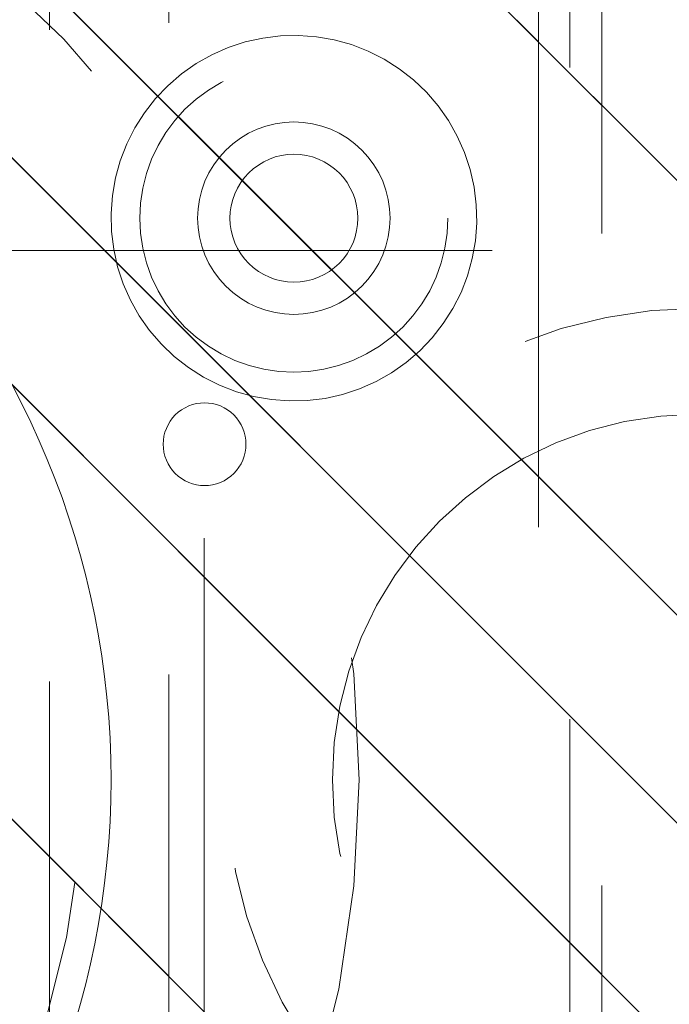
# Model space of a CAD drawing. Header units: inches. Extents: x -462 to -293, y -254 to -12.
# Tile 83 of 89: x -354.25 to -352.92, y -20.08 to -18.07. Entities that reach past the tile are written whole.
import ezdxf

# ---------------------------------------------------------------- set-up
doc = ezdxf.new("R2010")
doc.units = ezdxf.units.IN
doc.header["$LTSCALE"] = 32
doc.header["$MEASUREMENT"] = 0
doc.linetypes.add('Dash Style-1', pattern=[0.083328, 0.041656, -0.041672])
for name, color, linetype, lineweight in [('DashLine', 7, 'Dash Style-1', 13), ('DashLineFill', 7, 'Dash Style-1', 13), ('Drawing', 7, 'Continuous', 18), ('Metal-Black', 7, 'Continuous', 18), ('Metal-DeskStructure', 7, 'Continuous', 13), ('None', 7, 'Continuous', 18), ('SolidLine', 7, 'Continuous', 15), ('Wood_1-H', 7, 'Continuous', 13)]:
    doc.layers.add(name, color=color, linetype=linetype, lineweight=lineweight)
pattern_1 = [(45, (0, 0), (-1.61302, 1.93572), []), (45, (-1.0608, 1.0608), (-0.472346, 0.416761), [])]

# ---------------------------------------------------------------- blocks, each defined once
blk = doc.blocks.new('Group-12')
at = {"layer": 'DashLine'}
blk.add_rational_spline([(3.4259, -2.5591), (3.4259, -37.7752), (3.4259, -72.9914), (3.4259, -74.5276), (1.8898, -74.5276), (-11.0287, -74.5473), (-23.9472, -74.5671), (-25.2496, -74.4618), (-25.4762, -73.1751), (-27.4062, -52.6221), (-29.3362, -32.0691), (-29.6454, -28.7795), (-29.6452, -25.4721), (-29.6458, -14.0156), (-29.6464, -2.5591), (-13.1102, -2.5591), (3.4259, -2.5591)], [1, 1, 1, 0.707106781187, 1, 1, 1, 1, 1, 1, 1, 1, 1, 1, 1, 1, 1], degree=2, knots=[0, 0, 0, 0.343773, 0.343773, 0.354376, 0.354376, 0.480484, 0.480484, 0.493239, 0.493239, 0.694763, 0.694763, 0.727018, 0.727018, 0.838741, 0.838741, 1, 1, 1], dxfattribs=at)
at = {"layer": 'SolidLine'}
blk.add_rational_spline([(4.8819, -2.5591), (4.8819, -37.7752), (4.8819, -72.9914), (4.8819, -75.9836), (1.8898, -75.9836), (-11.0237, -76.0038), (-23.9372, -76.0241), (-26.4886, -75.8182), (-26.9262, -73.3111), (-28.8567, -52.7586), (-30.7872, -32.2061), (-31.1014, -28.847), (-31.1022, -25.4721), (-31.1023, -14.0156), (-31.1024, -2.5591), (-13.1102, -2.5591), (4.8819, -2.5591)], [1, 1, 1, 0.707106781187, 1, 1, 1, 1, 1, 1, 1, 1, 1, 1, 1, 1, 1], degree=2, knots=[0, 0, 0, 0.330467, 0.330467, 0.350321, 0.350321, 0.471501, 0.471501, 0.49552, 0.49552, 0.690342, 0.690342, 0.722181, 0.722181, 0.830262, 0.830262, 1, 1, 1], dxfattribs=at)
blk = doc.blocks.new('1BRPFY-Leg_Plate (2D)')
at = {"layer": 'DashLineFill', "linetype": 'Continuous', "lineweight": 13}
h = blk.add_hatch(dxfattribs=at)
h.set_pattern_fill('Steel', color=253, style=0, pattern_type=2)
h.set_pattern_definition(pattern_1)
edge = h.paths.add_edge_path()
edge.add_arc((-1.7047, -1.7047), 0.126, 180, 270)
edge.add_line((-1.7047, -1.8307), (1.7047, -1.8307))
edge.add_arc((1.7047, -1.7047), 0.126, 270, 360)
edge.add_line((1.8307, -1.7047), (1.8307, 1.7047))
edge.add_arc((1.7047, 1.7047), 0.126, 0, 90)
edge.add_line((1.7047, 1.8307), (-1.7047, 1.8307))
edge.add_arc((-1.7047, 1.7047), 0.126, 90, 180)
edge.add_line((-1.8307, 1.7047), (-1.8307, -1.7047))
at = {"layer": 'DashLineFill', "flags": 128}
blk.add_lwpolyline([(-1.8307, -1.7047, 0.414214), (-1.7047, -1.8307), (1.7047, -1.8307, 0.414214), (1.8307, -1.7047), (1.8307, 1.7047, 0.414214), (1.7047, 1.8307), (-1.7047, 1.8307, 0.414214), (-1.8307, 1.7047)], format="xyb", close=True, dxfattribs=at)
blk = doc.blocks.new('1BRPX5-Util_Bkt_Sm-F (2D)')
at = {"layer": 'DashLineFill', "linetype": 'Continuous', "lineweight": 13}
h = blk.add_hatch(dxfattribs=at)
h.set_pattern_fill('Steel', color=253, style=0, pattern_type=2)
h.set_pattern_definition(pattern_1)
edge = h.paths.add_edge_path()
edge.add_line((-4.4685, 4.4134), (-3.1299, 4.4134))
edge.add_line((-3.1299, 4.4134), (-3.1299, -1.8543))
edge.add_line((-3.1299, -1.8543), (-4.4685, -1.8543))
edge.add_line((-4.4685, -1.8543), (-4.4685, -1.9882))
edge.add_line((-4.4685, -1.9882), (-2.4213, -1.9882))
edge.add_line((-2.4213, -1.9882), (-2.4213, -2.3661))
edge.add_arc((-2.3031, -2.3661), 0.1181, 180, 270)
edge.add_line((-2.3031, -2.4843), (2.3031, -2.4843))
edge.add_arc((2.3031, -2.3661), 0.1181, 270, 360)
edge.add_line((2.4213, -2.3661), (2.4213, -1.9882))
edge.add_line((2.4213, -1.9882), (4.4685, -1.9882))
edge.add_line((4.4685, -1.9882), (4.4685, -1.8543))
edge.add_line((4.4685, -1.8543), (3.1299, -1.8543))
edge.add_line((3.1299, -1.8543), (3.1299, 4.4134))
edge.add_line((3.1299, 4.4134), (4.4685, 4.4134))
edge.add_line((4.4685, 4.4134), (4.4685, 4.5472))
edge.add_line((4.4685, 4.5472), (2.4213, 4.5472))
edge.add_line((2.4213, 4.5472), (2.4213, 4.9252))
edge.add_arc((2.3031, 4.9252), 0.1181, 0, 90)
edge.add_line((2.3031, 5.0433), (-2.3031, 5.0433))
edge.add_arc((-2.3031, 4.9252), 0.1181, 90, 180)
edge.add_line((-2.4213, 4.9252), (-2.4213, 4.5472))
edge.add_line((-2.4213, 4.5472), (-4.4685, 4.5472))
edge.add_line((-4.4685, 4.5472), (-4.4685, 4.4134))
blk = doc.blocks.new('Slate-LegBrace (2D)')
at = {"layer": 'DashLineFill', "linetype": 'Continuous', "lineweight": 13}
h = blk.add_hatch(dxfattribs=at)
h.set_pattern_fill('Steel', color=253, style=0, pattern_type=2)
h.set_pattern_definition(pattern_1)
edge = h.paths.add_edge_path()
edge.add_line((-2.1996, 0.1352), (-1.3748, 0.1352))
edge.add_arc((0, 0.0136), 1.3801, 5.0546, 174.9454, ccw=False)
edge.add_line((1.3748, 0.1352), (2.1997, 0.1352))
edge.add_arc((0.0001, 0.0171), 2.2028, 3.0731, 176.9269)
h = blk.add_hatch(dxfattribs=at)
h.set_pattern_fill('Steel', color=253, style=0, pattern_type=2)
h.set_pattern_definition(pattern_1)
h.paths.add_polyline_path([(-0.6866, 1.8192), (-0.6949, 1.8196), (-0.7032, 1.8209), (-0.7112, 1.8229), (-0.719, 1.8257), (-0.7265, 1.8292), (-0.7337, 1.8335), (-0.7403, 1.8384), (-0.7465, 1.844), (-0.7521, 1.8502), (-0.757, 1.8568), (-0.7613, 1.864), (-0.7648, 1.8715), (-0.7676, 1.8793), (-0.7697, 1.8874), (-0.7709, 1.8956), (-0.7713, 1.9039), (-0.7709, 1.9122), (-0.7697, 1.9204), (-0.7676, 1.9284), (-0.7648, 1.9363), (-0.7613, 1.9438), (-0.757, 1.9509), (-0.7521, 1.9576), (-0.7465, 1.9637), (-0.7403, 1.9693), (-0.7337, 1.9742), (-0.7265, 1.9785), (-0.719, 1.9821), (-0.7112, 1.9849), (-0.7032, 1.9869), (-0.6949, 1.9881), (-0.6866, 1.9885), (-0.6783, 1.9881), (-0.6701, 1.9869), (-0.6621, 1.9849), (-0.6542, 1.9821), (-0.6467, 1.9785), (-0.6396, 1.9742), (-0.6329, 1.9693), (-0.6268, 1.9637), (-0.6212, 1.9576), (-0.6163, 1.9509), (-0.612, 1.9438), (-0.6084, 1.9363), (-0.6056, 1.9284), (-0.6036, 1.9204), (-0.6024, 1.9122), (-0.602, 1.9039), (-0.6024, 1.8956), (-0.6036, 1.8874), (-0.6056, 1.8793), (-0.6084, 1.8715), (-0.612, 1.864), (-0.6163, 1.8568), (-0.6212, 1.8502), (-0.6268, 1.844), (-0.6329, 1.8384), (-0.6396, 1.8335), (-0.6467, 1.8292), (-0.6542, 1.8257), (-0.6621, 1.8229), (-0.6701, 1.8209), (-0.6783, 1.8196)])
at = {"layer": 'DashLineFill', "flags": 128}
blk.add_lwpolyline([(-2.1996, 0.1352), (-1.3748, 0.1352, -0.915455), (1.3748, 0.1352), (2.1997, 0.1352, 0.947752)], format="xyb", close=True, dxfattribs=at)
blk.add_lwpolyline([(-0.6866, 1.8192), (-0.6949, 1.8196), (-0.7032, 1.8209), (-0.7112, 1.8229), (-0.719, 1.8257), (-0.7265, 1.8292), (-0.7337, 1.8335), (-0.7403, 1.8384), (-0.7465, 1.844), (-0.7521, 1.8502), (-0.757, 1.8568), (-0.7613, 1.864), (-0.7648, 1.8715), (-0.7676, 1.8793), (-0.7697, 1.8874), (-0.7709, 1.8956), (-0.7713, 1.9039), (-0.7709, 1.9122), (-0.7697, 1.9204), (-0.7676, 1.9284), (-0.7648, 1.9363), (-0.7613, 1.9438), (-0.757, 1.9509), (-0.7521, 1.9576), (-0.7465, 1.9637), (-0.7403, 1.9693), (-0.7337, 1.9742), (-0.7265, 1.9785), (-0.719, 1.9821), (-0.7112, 1.9849), (-0.7032, 1.9869), (-0.6949, 1.9881), (-0.6866, 1.9885), (-0.6783, 1.9881), (-0.6701, 1.9869), (-0.6621, 1.9849), (-0.6542, 1.9821), (-0.6467, 1.9785), (-0.6396, 1.9742), (-0.6329, 1.9693), (-0.6268, 1.9637), (-0.6212, 1.9576), (-0.6163, 1.9509), (-0.612, 1.9438), (-0.6084, 1.9363), (-0.6056, 1.9284), (-0.6036, 1.9204), (-0.6024, 1.9122), (-0.602, 1.9039), (-0.6024, 1.8956), (-0.6036, 1.8874), (-0.6056, 1.8793), (-0.6084, 1.8715), (-0.612, 1.864), (-0.6163, 1.8568), (-0.6212, 1.8502), (-0.6268, 1.844), (-0.6329, 1.8384), (-0.6396, 1.8335), (-0.6467, 1.8292), (-0.6542, 1.8257), (-0.6621, 1.8229), (-0.6701, 1.8209), (-0.6783, 1.8196)], close=True, dxfattribs=at)
blk = doc.blocks.new('TLLegSleeve (2D)')
at = {"layer": 'DashLineFill', "linetype": 'Continuous', "lineweight": 13}
h = blk.add_hatch(dxfattribs=at)
h.set_pattern_fill('Steel', color=253, style=0, pattern_type=2)
h.set_pattern_definition(pattern_1)
edge = h.paths.add_edge_path()
edge.add_line((1.0827, 1.4023), (1.0827, 2.9134))
edge.add_arc((0, 2.9134), 1.0827, 0, 180)
edge.add_line((-1.0827, 2.9134), (-1.0827, 1.4023))
edge.add_arc((0, 0), 1.7717, 127.6699, 412.3301)
edge.add_line((1.0827, 1.4023), (1.0827, 1.4023))
edge = h.paths.add_edge_path()
edge.add_arc((0, 2.9134), 0.748, 180, 360)
edge.add_arc((0, 2.9134), 0.748, 0, 180)
edge.add_line((-0.748, 2.9134), (-0.748, 2.9134))
edge = h.paths.add_edge_path()
edge.add_arc((0, 0), 1.437, 180, 360)
edge.add_arc((0, 0), 1.437, 0, 180)
edge.add_line((-1.437, 0), (-1.437, 0))
at = {"layer": 'DashLine', "color": 8, "flags": 128}
for points in [[(0.9646, 2.9134), (0.9599, 2.8188), (0.946, 2.7252), (0.923, 2.6334), (0.8911, 2.5443), (0.8507, 2.4587), (0.802, 2.3775), (0.7456, 2.3015), (0.6821, 2.2313), (0.6119, 2.1678), (0.5359, 2.1114), (0.4547, 2.0627), (0.3691, 2.0222), (0.28, 1.9904), (0.1882, 1.9674), (0.0945, 1.9535), (0, 1.9488), (-0.0945, 1.9535), (-0.1882, 1.9674), (-0.28, 1.9904), (-0.3691, 2.0222), (-0.4547, 2.0627), (-0.5359, 2.1114), (-0.6119, 2.1678), (-0.6821, 2.2313), (-0.7456, 2.3015), (-0.802, 2.3775), (-0.8507, 2.4587), (-0.8911, 2.5443), (-0.923, 2.6334), (-0.946, 2.7252), (-0.9599, 2.8188), (-0.9646, 2.9134), (-0.9599, 3.0079), (-0.946, 3.1016), (-0.923, 3.1934), (-0.8911, 3.2825), (-0.8507, 3.3681), (-0.802, 3.4493), (-0.7456, 3.5253), (-0.6821, 3.5954), (-0.6119, 3.659), (-0.5359, 3.7154), (-0.4547, 3.7641), (-0.3691, 3.8045), (-0.28, 3.8364), (-0.1882, 3.8594), (-0.0945, 3.8733), (0, 3.878), (0.0945, 3.8733), (0.1882, 3.8594), (0.28, 3.8364), (0.3691, 3.8045), (0.4547, 3.7641), (0.5359, 3.7154), (0.6119, 3.659), (0.6821, 3.5954), (0.7456, 3.5253), (0.802, 3.4493), (0.8507, 3.3681), (0.8911, 3.2825), (0.923, 3.1934), (0.946, 3.1016), (0.9599, 3.0079)], [(1.6535, 0), (1.6456, -0.1621), (1.6218, -0.3226), (1.5823, -0.48), (1.5277, -0.6328), (1.4583, -0.7795), (1.3749, -0.9187), (1.2782, -1.049), (1.1692, -1.1692), (1.049, -1.2782), (0.9187, -1.3749), (0.7795, -1.4583), (0.6328, -1.5277), (0.48, -1.5823), (0.3226, -1.6218), (0.1621, -1.6456), (0, -1.6535), (-0.1621, -1.6456), (-0.3226, -1.6218), (-0.48, -1.5823), (-0.6328, -1.5277), (-0.7795, -1.4583), (-0.9187, -1.3749), (-1.049, -1.2782), (-1.1692, -1.1692), (-1.2782, -1.049), (-1.3749, -0.9187), (-1.4583, -0.7795), (-1.5277, -0.6328), (-1.5823, -0.48), (-1.6218, -0.3226), (-1.6456, -0.1621), (-1.6535, 0), (-1.6456, 0.1621), (-1.6218, 0.3226), (-1.5823, 0.48), (-1.5277, 0.6328), (-1.4583, 0.7795), (-1.3749, 0.9187), (-1.2782, 1.049), (-1.1692, 1.1692), (-1.049, 1.2782), (-0.9187, 1.3749), (-0.7795, 1.4583), (-0.6328, 1.5277), (-0.48, 1.5823), (-0.3226, 1.6218), (-0.1621, 1.6456), (0, 1.6535), (0.1621, 1.6456), (0.3226, 1.6218), (0.48, 1.5823), (0.6328, 1.5277), (0.7795, 1.4583), (0.9187, 1.3749), (1.049, 1.2782), (1.1692, 1.1692), (1.2782, 1.049), (1.3749, 0.9187), (1.4583, 0.7795), (1.5277, 0.6328), (1.5823, 0.48), (1.6218, 0.3226), (1.6456, 0.1621)]]:
    blk.add_lwpolyline(points, close=True, dxfattribs=at)
at = {"layer": 'DashLineFill', "flags": 128}
for points in [[(1.0827, 1.4023), (1.0827, 2.9134, 1), (-1.0827, 2.9134), (-1.0827, 1.4023, 2.931619), (1.0827, 1.4023)], [(-0.748, 2.9134, 1), (0.748, 2.9134, 1), (-0.748, 2.9134)]]:
    blk.add_lwpolyline(points, format="xyb", close=True, dxfattribs=at)
blk = doc.blocks.new('Group-28')
at = {"layer": 'SolidLine', "flags": 128}
blk.add_lwpolyline([(-10.0984, -5.9843, -0.414214), (-8.3858, -4.2717, -0.414214), (-6.6732, -5.9843, -0.414214), (-8.3858, -7.6969, -0.414214)], format="xyb", close=True, dxfattribs=at)
at = {"layer": 'Wood_1-H', "color": 7, "rotation": 270}
for name in ['1BRPX5-Util_Bkt_Sm-F (2D)', 'Slate-LegBrace (2D)', '1BRPFY-Leg_Plate (2D)', 'TLLegSleeve (2D)']:
    blk.add_blockref(name, (-8.3858, -5.9843), dxfattribs=at)
blk = doc.blocks.new('1BRPT9-Bracket (2D)')
at = {"layer": 'DashLineFill', "linetype": 'Continuous', "lineweight": 13}
h = blk.add_hatch(dxfattribs=at)
h.set_pattern_fill('Steel', color=253, style=0, pattern_type=2)
h.set_pattern_definition(pattern_1)
edge = h.paths.add_edge_path()
edge.add_arc((1.6779, -8.4882), 0.252, 270, 360)
edge.add_line((1.9299, -8.4882), (1.9299, -7.4803))
edge.add_line((1.9299, -7.4803), (2.3236, -7.4803))
edge.add_line((2.3236, -7.4803), (2.3236, 7.4611))
edge.add_line((2.3236, 7.4611), (1.9299, 7.4803))
edge.add_line((1.9299, 7.4803), (1.9299, 8.4882))
edge.add_arc((1.6779, 8.4882), 0.252, 360, 450)
edge.add_line((1.6779, 8.7402), (-2.3221, 8.7402))
edge.add_line((-2.3221, 8.7402), (-2.3221, -8.7402))
edge.add_line((-2.3221, -8.7402), (1.6779, -8.7402))
h = blk.add_hatch(dxfattribs=at)
h.set_pattern_fill('Steel', color=253, style=0, pattern_type=2)
h.set_pattern_definition(pattern_1)
h.paths.add_polyline_path([(-1.1488, 8.4252), (-1.118, 8.4237), (-1.0874, 8.4191), (-1.0574, 8.4116), (-1.0283, 8.4012), (-1.0004, 8.388), (-0.9739, 8.3721), (-0.949, 8.3537), (-0.9261, 8.3329), (-0.9054, 8.31), (-0.887, 8.2852), (-0.8711, 8.2587), (-0.8579, 8.2308), (-0.8474, 8.2017), (-0.8399, 8.1717), (-0.8354, 8.1411), (-0.8339, 8.1102), (-0.8354, 8.0794), (-0.8399, 8.0488), (-0.8474, 8.0188), (-0.8579, 7.9897), (-0.8711, 7.9618), (-0.887, 7.9353), (-0.9054, 7.9104), (-0.9261, 7.8875), (-0.949, 7.8668), (-0.9739, 7.8484), (-1.0004, 7.8325), (-1.0283, 7.8193), (-1.0574, 7.8088), (-1.0874, 7.8013), (-1.118, 7.7968), (-1.1488, 7.7953), (-1.1797, 7.7968), (-1.2103, 7.8013), (-1.2403, 7.8088), (-1.2694, 7.8193), (-1.2973, 7.8325), (-1.3238, 7.8484), (-1.3486, 7.8668), (-1.3716, 7.8875), (-1.3923, 7.9104), (-1.4107, 7.9353), (-1.4266, 7.9618), (-1.4398, 7.9897), (-1.4502, 8.0188), (-1.4577, 8.0488), (-1.4623, 8.0794), (-1.4638, 8.1102), (-1.4623, 8.1411), (-1.4577, 8.1717), (-1.4502, 8.2017), (-1.4398, 8.2308), (-1.4266, 8.2587), (-1.4107, 8.2852), (-1.3923, 8.31), (-1.3716, 8.3329), (-1.3486, 8.3537), (-1.3238, 8.3721), (-1.2973, 8.388), (-1.2694, 8.4012), (-1.2403, 8.4116), (-1.2103, 8.4191), (-1.1797, 8.4237)])
h = blk.add_hatch(dxfattribs=at)
h.set_pattern_fill('Steel', color=253, style=0, pattern_type=2)
h.set_pattern_definition(pattern_1)
h.paths.add_polyline_path([(-1.1488, 8.3071), (-1.1295, 8.3061), (-1.1104, 8.3033), (-1.0917, 8.2986), (-1.0735, 8.2921), (-1.056, 8.2838), (-1.0395, 8.2739), (-1.024, 8.2624), (-1.0096, 8.2494), (-0.9967, 8.2351), (-0.9852, 8.2196), (-0.9752, 8.203), (-0.967, 8.1856), (-0.9605, 8.1674), (-0.9558, 8.1486), (-0.9529, 8.1295), (-0.952, 8.1102), (-0.9529, 8.0909), (-0.9558, 8.0718), (-0.9605, 8.0531), (-0.967, 8.0349), (-0.9752, 8.0174), (-0.9852, 8.0009), (-0.9967, 7.9854), (-1.0096, 7.971), (-1.024, 7.9581), (-1.0395, 7.9466), (-1.056, 7.9366), (-1.0735, 7.9284), (-1.0917, 7.9219), (-1.1104, 7.9172), (-1.1295, 7.9143), (-1.1488, 7.9134), (-1.1681, 7.9143), (-1.1872, 7.9172), (-1.206, 7.9219), (-1.2242, 7.9284), (-1.2416, 7.9366), (-1.2582, 7.9466), (-1.2737, 7.9581), (-1.288, 7.971), (-1.301, 7.9854), (-1.3125, 8.0009), (-1.3224, 8.0174), (-1.3307, 8.0349), (-1.3372, 8.0531), (-1.3419, 8.0718), (-1.3447, 8.0909), (-1.3457, 8.1102), (-1.3447, 8.1295), (-1.3419, 8.1486), (-1.3372, 8.1674), (-1.3307, 8.1856), (-1.3224, 8.203), (-1.3125, 8.2196), (-1.301, 8.2351), (-1.288, 8.2494), (-1.2737, 8.2624), (-1.2582, 8.2739), (-1.2416, 8.2838), (-1.2242, 8.2921), (-1.206, 8.2986), (-1.1872, 8.3033), (-1.1681, 8.3061)])
at = {"layer": 'DashLineFill', "flags": 128}
blk.add_lwpolyline([(1.6779, -8.7402, 0.414214), (1.9299, -8.4882), (1.9299, -7.4803), (2.3236, -7.4803), (2.3236, 7.4611), (1.9299, 7.4803), (1.9299, 8.4882, 0.414214), (1.6779, 8.7402), (-2.3221, 8.7402), (-2.3221, -8.7402)], format="xyb", close=True, dxfattribs=at)
for points in [[(-1.1488, 8.4252), (-1.118, 8.4237), (-1.0874, 8.4191), (-1.0574, 8.4116), (-1.0283, 8.4012), (-1.0004, 8.388), (-0.9739, 8.3721), (-0.949, 8.3537), (-0.9261, 8.3329), (-0.9054, 8.31), (-0.887, 8.2852), (-0.8711, 8.2587), (-0.8579, 8.2308), (-0.8474, 8.2017), (-0.8399, 8.1717), (-0.8354, 8.1411), (-0.8339, 8.1102), (-0.8354, 8.0794), (-0.8399, 8.0488), (-0.8474, 8.0188), (-0.8579, 7.9897), (-0.8711, 7.9618), (-0.887, 7.9353), (-0.9054, 7.9104), (-0.9261, 7.8875), (-0.949, 7.8668), (-0.9739, 7.8484), (-1.0004, 7.8325), (-1.0283, 7.8193), (-1.0574, 7.8088), (-1.0874, 7.8013), (-1.118, 7.7968), (-1.1488, 7.7953), (-1.1797, 7.7968), (-1.2103, 7.8013), (-1.2403, 7.8088), (-1.2694, 7.8193), (-1.2973, 7.8325), (-1.3238, 7.8484), (-1.3486, 7.8668), (-1.3716, 7.8875), (-1.3923, 7.9104), (-1.4107, 7.9353), (-1.4266, 7.9618), (-1.4398, 7.9897), (-1.4502, 8.0188), (-1.4577, 8.0488), (-1.4623, 8.0794), (-1.4638, 8.1102), (-1.4623, 8.1411), (-1.4577, 8.1717), (-1.4502, 8.2017), (-1.4398, 8.2308), (-1.4266, 8.2587), (-1.4107, 8.2852), (-1.3923, 8.31), (-1.3716, 8.3329), (-1.3486, 8.3537), (-1.3238, 8.3721), (-1.2973, 8.388), (-1.2694, 8.4012), (-1.2403, 8.4116), (-1.2103, 8.4191), (-1.1797, 8.4237)], [(-1.1488, 8.3071), (-1.1295, 8.3061), (-1.1104, 8.3033), (-1.0917, 8.2986), (-1.0735, 8.2921), (-1.056, 8.2838), (-1.0395, 8.2739), (-1.024, 8.2624), (-1.0096, 8.2494), (-0.9967, 8.2351), (-0.9852, 8.2196), (-0.9752, 8.203), (-0.967, 8.1856), (-0.9605, 8.1674), (-0.9558, 8.1486), (-0.9529, 8.1295), (-0.952, 8.1102), (-0.9529, 8.0909), (-0.9558, 8.0718), (-0.9605, 8.0531), (-0.967, 8.0349), (-0.9752, 8.0174), (-0.9852, 8.0009), (-0.9967, 7.9854), (-1.0096, 7.971), (-1.024, 7.9581), (-1.0395, 7.9466), (-1.056, 7.9366), (-1.0735, 7.9284), (-1.0917, 7.9219), (-1.1104, 7.9172), (-1.1295, 7.9143), (-1.1488, 7.9134), (-1.1681, 7.9143), (-1.1872, 7.9172), (-1.206, 7.9219), (-1.2242, 7.9284), (-1.2416, 7.9366), (-1.2582, 7.9466), (-1.2737, 7.9581), (-1.288, 7.971), (-1.301, 7.9854), (-1.3125, 8.0009), (-1.3224, 8.0174), (-1.3307, 8.0349), (-1.3372, 8.0531), (-1.3419, 8.0718), (-1.3447, 8.0909), (-1.3457, 8.1102), (-1.3447, 8.1295), (-1.3419, 8.1486), (-1.3372, 8.1674), (-1.3307, 8.1856), (-1.3224, 8.203), (-1.3125, 8.2196), (-1.301, 8.2351), (-1.288, 8.2494), (-1.2737, 8.2624), (-1.2582, 8.2739), (-1.2416, 8.2838), (-1.2242, 8.2921), (-1.206, 8.2986), (-1.1872, 8.3033), (-1.1681, 8.3061)]]:
    blk.add_lwpolyline(points, close=True, dxfattribs=at)
blk = doc.blocks.new('1BRPT6-LeftBeam (2D)')
at = {"layer": 'DashLineFill', "linetype": 'Continuous', "lineweight": 13}
h = blk.add_hatch(dxfattribs=at)
h.set_pattern_fill('Steel', color=253, style=0, pattern_type=2)
h.set_pattern_definition(pattern_1)
h.paths.add_polyline_path([(-1.8504, 0.5), (20.4724, 0.5), (20.4724, -0.5), (-1.8504, -0.5)])
at = {"layer": 'DashLineFill', "flags": 128}
blk.add_lwpolyline([(-1.8504, 0.5), (20.4724, 0.5), (20.4724, -0.5), (-1.8504, -0.5)], close=True, dxfattribs=at)
at = {"layer": 'SolidLine', "flags": 128}
for points in [[(-1.1768, 0.373), (-1.1401, 0.3739), (-1.1035, 0.3712), (-1.0673, 0.3649), (-1.032, 0.3551), (-0.9977, 0.3418), (-0.965, 0.3253), (-0.934, 0.3056), (-0.9051, 0.283), (-0.8785, 0.2577), (-0.8545, 0.2299), (-0.8334, 0.1998), (-0.8154, 0.1679), (-0.8005, 0.1343), (-0.789, 0.0995), (-0.781, 0.0636), (-0.7766, 0.0272), (-0.7757, -0.0095), (-0.7784, -0.0461), (-0.7847, -0.0823), (-0.7945, -0.1176), (-0.8078, -0.1519), (-0.8243, -0.1846), (-0.844, -0.2156), (-0.8666, -0.2446), (-0.8919, -0.2711), (-0.9197, -0.2951), (-0.9498, -0.3162), (-0.9817, -0.3342), (-1.0153, -0.3491), (-1.0502, -0.3606), (-1.086, -0.3686), (-1.1224, -0.373), (-1.1591, -0.3739), (-1.1957, -0.3712), (-1.2319, -0.3649), (-1.2672, -0.3551), (-1.3015, -0.3418), (-1.3342, -0.3253), (-1.3652, -0.3056), (-1.3942, -0.283), (-1.4207, -0.2577), (-1.4447, -0.2299), (-1.4658, -0.1998), (-1.4838, -0.1679), (-1.4987, -0.1343), (-1.5102, -0.0995), (-1.5182, -0.0636), (-1.5227, -0.0272), (-1.5235, 0.0095), (-1.5208, 0.0461), (-1.5145, 0.0823), (-1.5047, 0.1176), (-1.4914, 0.1519), (-1.4749, 0.1846), (-1.4552, 0.2156), (-1.4326, 0.2445), (-1.4073, 0.2711), (-1.3795, 0.2951), (-1.3494, 0.3162), (-1.3175, 0.3342), (-1.2839, 0.3491), (-1.2491, 0.3606), (-1.2132, 0.3686)], [(-1.1496, 0.1308), (-1.1368, 0.1302), (-1.1241, 0.1283), (-1.1116, 0.1252), (-1.0995, 0.1209), (-1.0879, 0.1154), (-1.0769, 0.1088), (-1.0666, 0.1011), (-1.0571, 0.0925), (-1.0485, 0.083), (-1.0408, 0.0727), (-1.0342, 0.0617), (-1.0287, 0.0501), (-1.0244, 0.038), (-1.0213, 0.0255), (-1.0194, 0.0128), (-1.0188, 0), (-1.0194, -0.0128), (-1.0213, -0.0255), (-1.0244, -0.038), (-1.0287, -0.0501), (-1.0342, -0.0617), (-1.0408, -0.0727), (-1.0485, -0.083), (-1.0571, -0.0925), (-1.0666, -0.1011), (-1.0769, -0.1088), (-1.0879, -0.1154), (-1.0995, -0.1209), (-1.1116, -0.1252), (-1.1241, -0.1283), (-1.1368, -0.1302), (-1.1496, -0.1308), (-1.1624, -0.1302), (-1.1751, -0.1283), (-1.1876, -0.1252), (-1.1997, -0.1209), (-1.2113, -0.1154), (-1.2223, -0.1088), (-1.2326, -0.1011), (-1.2421, -0.0925), (-1.2508, -0.083), (-1.2584, -0.0727), (-1.265, -0.0617), (-1.2705, -0.0501), (-1.2748, -0.038), (-1.2779, -0.0255), (-1.2798, -0.0128), (-1.2805, 0), (-1.2798, 0.0128), (-1.2779, 0.0255), (-1.2748, 0.038), (-1.2705, 0.0501), (-1.265, 0.0617), (-1.2584, 0.0727), (-1.2508, 0.083), (-1.2421, 0.0925), (-1.2326, 0.1011), (-1.2223, 0.1088), (-1.2113, 0.1154), (-1.1997, 0.1209), (-1.1876, 0.1252), (-1.1751, 0.1283), (-1.1624, 0.1302)]]:
    blk.add_lwpolyline(points, close=True, dxfattribs=at)
blk = doc.blocks.new('StructEnd-R3 (2D)')
at = {"layer": 'Metal-Black', "color": 7}
blk.add_blockref('1BRPT9-Bracket (2D)', (-0.0002, -6.1024), dxfattribs=at)
at = {"layer": 'Metal-DeskStructure', "color": 7}
blk.add_blockref('1BRPT6-LeftBeam (2D)', (0.0006, 2.0079), dxfattribs=at)
blk = doc.blocks.new('Group-66')
at = {"layer": 'None'}
for name in ['Group-28', 'Group-12']:
    blk.add_blockref(name, (0, 0), dxfattribs=at)
at = {"layer": 'SolidLine', "color": 7, "rotation": 270}
blk.add_blockref('StructEnd-R3 (2D)', (-8.3071, -5.9843), dxfattribs=at)
blk = doc.blocks.new('SL Runoff Utility L Desk2 (2D)')
at = {"layer": 'None'}
blk.add_blockref('Group-66', (0, 0), dxfattribs=at)
at = {"layer": 'Drawing', "color": 0, "flags": 1}
for tag in ['Tag', 'Catalog', 'Option1', 'Option2', 'Option3', 'Option4', 'Option5', 'Option6', 'Option7', 'Option8', 'Option9', 'Option10', 'Option11', 'Option12', 'Custom', 'FinishGroup', 'Discount', 'Item2', 'Item3', 'Item6', 'Item8', 'Item9', 'Item10', 'Item12', 'Item13', 'Item16', 'Item18', 'Item19', 'Item20', 'Item21', 'Item22', 'Item23', 'Item24', 'Item25', 'Item1', 'Item4', 'Item5', 'Item7', 'Item11', 'Item14', 'Item15', 'Item17']:
    blk.add_attdef(tag, (-64.7795, -74.6855), '', height=0.00709, dxfattribs=at)
blk = doc.blocks.new('Group-103')
at = {"layer": 'DashLine', "flags": 128}
blk.add_lwpolyline([(83.5879, -13.2756), (84.336, -13.2756), (84.336, -24.6339), (83.5879, -24.6339)], close=True, dxfattribs=at)
blk = doc.blocks.new('Group-104')
at = {"layer": 'None'}
blk.add_blockref('Group-103', (0, 0), dxfattribs=at)
blk = doc.blocks.new('SL Overhead (2D)-2')
at = {"layer": 'None'}
blk.add_blockref('Group-104', (0, 0), dxfattribs=at)
at = {"layer": 'Drawing', "color": 0, "flags": 1}
for tag in ['Tag', 'Catalog', 'Option1', 'Option2', 'Option3', 'Option4', 'Option5', 'Option6', 'Option7', 'Option8', 'Option9', 'Option10', 'Option11', 'Option12', 'Custom', 'FinishGroup', 'Discount', 'Item2', 'Item3', 'Item6', 'Item8', 'Item9', 'Item10', 'Item12', 'Item13', 'Item16', 'Item18', 'Item19', 'Item20', 'Item21', 'Item22', 'Item23', 'Item24', 'Item25', 'Item1', 'Item4', 'Item5', 'Item7', 'Item11', 'Item14', 'Item15', 'Item17']:
    blk.add_attdef(tag, (-77.9902, -170.6417), '', height=0.00709, dxfattribs=at)

msp = doc.modelspace()

# ---------------------------------------------------------------- block references
at = {"layer": 'Drawing'}
msp.add_blockref('SL Runoff Utility L Desk2 (2D)', (-347.3885, -13.6389), dxfattribs=at)

# ---------------------------------------------------------------- next in the draw order: block references
msp.add_blockref('SL Overhead (2D)-2', (-437.4593, -1.6389), dxfattribs=at)

doc.saveas('drawing.dxf')
